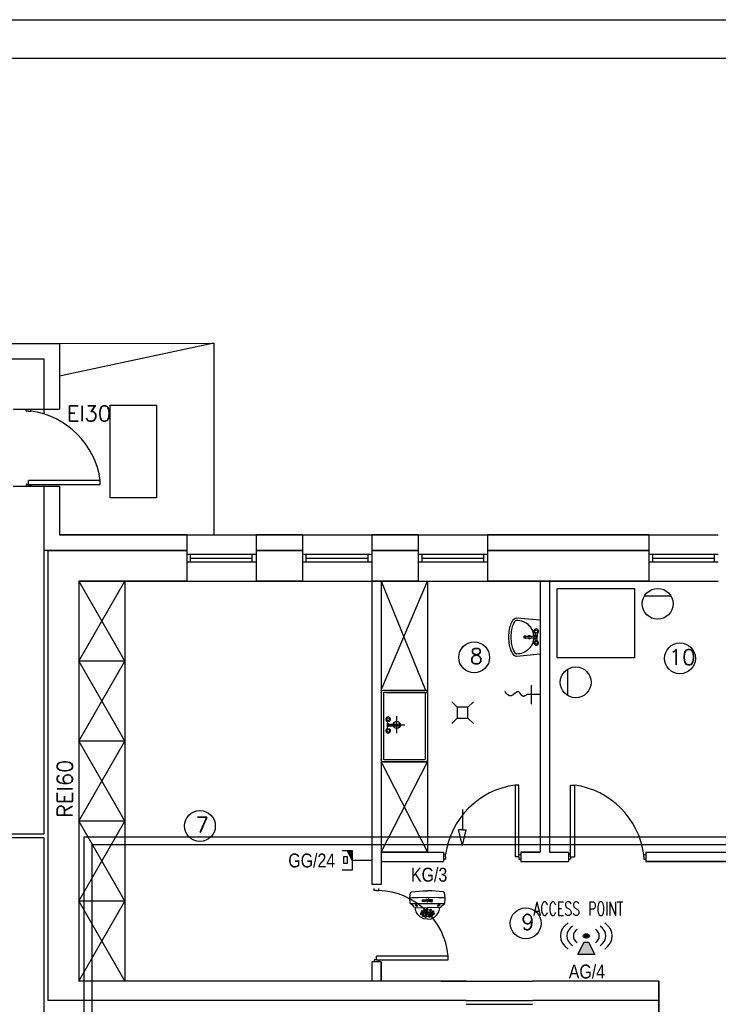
# Model space of a CAD drawing. Header units: inches. Extents: x 6268 to 12323, y 5221 to 42059.
# Tile 57 of 98: x 8529 to 9435, y 22255 to 23531. Entities that reach past the tile are written whole.
import ezdxf
from ezdxf.enums import TextEntityAlignment as Align

# ---------------------------------------------------------------- set-up
doc = ezdxf.new("R2010")
doc.units = ezdxf.units.IN
doc.header["$MEASUREMENT"] = 0
doc.layers.add('AAT_CCTV', color=30, linetype='Continuous')
doc.layers.add('CP_LINENORM', color=253, linetype='Continuous')
doc.styles.add('CP_ATTR', font='romans.shx')
doc.styles.get("Standard").update_dxf_attribs({"font": 'txt.shx'})

# ---------------------------------------------------------------- blocks, each defined once
blk = doc.blocks.new('AAT_KOPUŁKA WANDAL.')
for points in [[(136, -97), (106, -93), (76, -53), (38, -21), (0, 0), (-7, 149), (9, 280), (40, 307), (144, 319), (342, 328), (450, 328)], [(767, -97), (796, -93), (826, -53), (864, -21), (902, 0), (909, 149), (894, 280), (863, 307), (759, 319), (560, 328), (452, 328)], [(-7, 149), (51, 157), (207, 161), (457, 166), (742, 161), (861, 158), (909, 149)], [(0, 0), (194, 0), (553, 3), (902, 0)], [(410, 113), (436, 113), (452, 84)], [(410, 113), (443, 47), (451, 47)], [(493, 113), (467, 113), (452, 84)], [(493, 113), (460, 47), (452, 47)], [(450, -398), (360, -390), (264, -343), (197, -283), (157, -211), (139, -139), (136, -97), (450, -105)], [(452, -398), (542, -390), (639, -343), (705, -283), (745, -211), (763, -139), (767, -97), (452, -105)]]:
    blk.add_lwpolyline(points)
for points in [[(318, 55), (318, 100), (332, 100), (350, 80), (350, 100), (369, 100), (369, 55), (350, 55), (335, 70), (335, 55)], [(492, 100), (492, 63), (503, 55), (524, 55), (533, 64), (533, 100), (519, 100), (519, 72), (512, 66), (508, 72), (508, 100)], [(578, 90), (570, 99), (550, 100), (540, 88), (540, 79), (566, 73), (565, 64), (549, 63), (544, 71), (540, 66), (538, 59), (544, 55), (573, 55), (577, 65), (576, 73), (567, 82), (551, 84), (550, 89), (562, 89), (569, 87), (577, 85)], [(144, -39), (161, -55), (177, -65), (190, -64), (191, -54), (179, -40), (163, -30), (146, -24), (139, -24), (137, -29), (140, -36)], [(307, -260), (300, -247), (288, -241), (272, -245), (267, -258), (272, -270), (281, -277), (296, -277), (303, -273), (307, -265)], [(330, -205), (321, -192), (309, -186), (293, -190), (287, -205), (292, -221), (303, -228), (320, -228), (329, -220), (331, -211)], [(361, -256), (355, -242), (343, -237), (326, -240), (321, -253), (326, -265), (335, -272), (351, -272), (357, -268), (361, -260)], [(389, -163), (380, -149), (368, -144), (352, -147), (346, -163), (351, -179), (362, -185), (379, -185), (388, -177), (390, -169)], [(400, -219), (391, -206), (379, -201), (363, -204), (357, -220), (363, -236), (373, -242), (390, -242), (399, -234), (401, -226)], [(447, -253), (421, -258), (401, -273), (392, -286), (391, -305), (405, -321), (430, -330), (449, -331), (474, -328), (499, -312), (508, -295), (505, -280), (488, -262), (462, -255)], [(446, -126), (435, -131), (427, -143), (424, -154), (427, -169), (434, -178), (448, -182), (462, -177), (470, -159), (469, -143), (462, -135), (454, -127)], [(447, -188), (433, -193), (428, -202), (426, -218), (432, -228), (442, -232), (459, -231), (468, -219), (470, -209), (463, -196), (456, -191)], [(500, -219), (508, -206), (520, -201), (537, -204), (543, -220), (537, -236), (527, -242), (510, -242), (500, -234), (499, -226)], [(511, -163), (520, -149), (532, -144), (548, -147), (554, -163), (548, -179), (538, -185), (521, -185), (512, -177), (510, -169)], [(539, -256), (545, -242), (557, -237), (573, -240), (578, -253), (574, -265), (565, -272), (549, -272), (542, -268), (539, -260)], [(570, -205), (579, -192), (591, -186), (607, -190), (613, -205), (608, -221), (597, -228), (580, -228), (571, -220), (569, -211)], [(593, -260), (600, -247), (611, -241), (628, -245), (633, -258), (628, -270), (619, -277), (603, -277), (597, -273), (593, -265)], [(758, -39), (741, -55), (726, -65), (712, -64), (712, -54), (723, -40), (739, -30), (756, -24), (763, -24), (765, -29), (762, -36)], [(358, -307), (351, -293), (340, -288), (323, -291), (318, -304), (323, -316), (332, -323), (348, -324), (354, -319), (358, -311)], [(400, -334), (390, -332), (374, -333), (370, -339), (374, -345), (387, -351), (403, -354), (416, -351), (418, -344), (411, -339)], [(452, -275), (433, -277), (418, -286), (417, -296), (419, -307), (430, -314), (447, -316), (470, -313), (482, -302), (483, -287), (468, -276)], [(500, -334), (510, -332), (525, -333), (530, -339), (526, -345), (512, -351), (497, -354), (484, -351), (482, -344), (489, -339)], [(542, -307), (548, -293), (560, -288), (577, -291), (582, -304), (577, -316), (568, -323), (552, -324), (546, -319), (542, -311)]]:
    blk.add_lwpolyline(points, close=True)
for centre, major_axis, ratio in [((394, 78), (0, -22.5), 0.882988), ((393, 78), (0, -9.47), 0.904762)]:
    blk.add_ellipse(centre, major_axis=major_axis, ratio=ratio)
blk = doc.blocks.new('CPEL_D181')
h = blk.add_hatch(color=256)
h.paths.add_polyline_path([(-0.2, -0.5), (-0.2, -0.4), (0, -0.4)])
h.paths.add_polyline_path([(-0.092, -0.418), (-0.092, -0.418), (-0.092, -0.418), (-0.092, -0.418)], flags=24)
h.paths.add_polyline_path([(-0.092, -0.418), (-0.092, -0.419), (-0.092, -0.419), (-0.092, -0.418)], flags=24)
h.paths.add_polyline_path([(-0.092, -0.418), (-0.092, -0.418), (-0.091, -0.418), (-0.091, -0.418)], flags=24)
h.paths.add_polyline_path([(-0.092, -0.418), (-0.092, -0.418), (-0.091, -0.418), (-0.091, -0.418)], flags=24)
h.paths.add_polyline_path([(-0.092, -0.418), (-0.092, -0.419), (-0.091, -0.419), (-0.091, -0.418)], flags=24)
h.paths.add_polyline_path([(-0.092, -0.418), (-0.092, -0.418), (-0.092, -0.418), (-0.092, -0.418)], flags=24)
h.paths.add_polyline_path([(-0.092, -0.419), (-0.092, -0.419), (-0.091, -0.419), (-0.091, -0.419)], flags=24)
h.paths.add_polyline_path([(-0.092, -0.419), (-0.092, -0.419), (-0.092, -0.419), (-0.092, -0.419)], flags=24)
h.paths.add_polyline_path([(-0.092, -0.419), (-0.092, -0.419), (-0.091, -0.419), (-0.091, -0.419)], flags=24)
h.paths.add_polyline_path([(-0.092, -0.418), (-0.092, -0.419), (-0.091, -0.419), (-0.091, -0.418)], flags=24)
h.paths.add_polyline_path([(-0.092, -0.418), (-0.092, -0.418), (-0.092, -0.418), (-0.092, -0.418)], flags=24)
h.paths.add_polyline_path([(-0.092, -0.418), (-0.092, -0.418), (-0.091, -0.418), (-0.091, -0.418)], flags=24)
for p, q in [((0, 0), (0, -0.4)), ((-0.2, -0.6), (-0.2, -0.4)), ((-0.2, -0.4), (0.2, -0.4)), ((0, -0.4), (-0.2, -0.5)), ((0.2, -0.4), (0.2, -0.6))]:
    blk.add_line(p, q)
blk.add_lwpolyline([(-0.075, -0.5), (0.067, -0.5), (0.067, -0.567), (-0.075, -0.567)], close=True)
at = {"linetype": 'ByBlock', "style": 'CP_ATTR', "flags": 9}
for tag, p in [('NAME', (-0.092, -0.418)), ('GROUP', (-0.092, -0.418)), ('NUMBER', (-0.092, -0.418)), ('PRODUCER', (-0.092, -0.418)), ('ARTICLE', (-0.092, -0.418)), ('CHARACTER', (-0.092, -0.418)), ('VOLTAGE', (-0.092, -0.419)), ('WEIGHT', (-0.092, -0.418)), ('OTHER', (-0.092, -0.418)), ('PRODUCT-TYPE', (-0.092, -0.419)), ('ORDER-NO', (-0.092, -0.419)), ('POWER', (-0.092, -0.419))]:
    blk.add_attdef(tag, text='', height=0.00005, dxfattribs=at).set_placement(p, align=Align.MIDDLE_LEFT)
blk = doc.blocks.new('CPEL_1090')
h = blk.add_hatch(color=256)
edge = h.paths.add_edge_path()
edge.add_arc((0, 0), 0.0707, 0, 360)
blk.add_hatch(color=256).paths.add_polyline_path([(-0.05, -0.2), (0.05, -0.2), (0.2, -0.6), (-0.2, -0.6)])
blk.add_lwpolyline([(-0.05, -0.2), (0.05, -0.2), (0.2, -0.6), (-0.2, -0.6), (-0.05, -0.2)])
blk.add_circle((0, 0), 0.0707)
for radius, start, end in [(0.6, 135, 225), (0.45, 135, 225), (0.45, 315, 45), (0.6, 315, 45), (0.3, 135, 225), (0.3, 315, 45)]:
    blk.add_arc((0, 0), radius, start, end)
at = {"linetype": 'ByBlock', "style": 'CP_ATTR', "flags": 9}
for tag, p in [('NAME', (-0.092, -0.018)), ('GROUP', (-0.092, -0.018)), ('NUMBER', (-0.092, -0.018)), ('PRODUCER', (-0.092, -0.018)), ('ARTICLE', (-0.092, -0.018)), ('CHARACTER', (-0.092, -0.018)), ('VOLTAGE', (-0.092, -0.019)), ('WEIGHT', (-0.092, -0.018)), ('OTHER', (-0.092, -0.018)), ('PRODUCT-TYPE', (-0.092, -0.019)), ('ORDER-NO', (-0.092, -0.019)), ('POWER', (-0.092, -0.019))]:
    blk.add_attdef(tag, text='', height=0.00005, dxfattribs=at).set_placement(p, align=Align.MIDDLE_LEFT)

msp = doc.modelspace()

# ---------------------------------------------------------------- linework, layer by layer
at = {"linetype": 'Continuous'}
msp.add_line((6468.073, 23480.607), (12118.073, 23480.607), dxfattribs=at)
for p, q in [((8385.543, 23111.204), (8580.543, 23111.204)), ((8580.543, 23111.204), (8780.542, 23111.787)), ((8780.542, 23111.787), (8580.543, 23068.704)), ((8580.543, 23111.204), (8580.543, 23026.204)), ((8780.542, 23111.787), (8780.542, 22863.204)), ((8385.543, 23091.204), (8560.543, 23091.204)), ((8560.543, 23091.204), (8560.543, 23019.881)), ((8520.543, 23026.204), (8580.543, 23026.204)), ((8537.543, 23023.704), (8537.543, 23026.204)), ((8540.543, 23023.704), (8537.543, 23023.704)), ((8540.543, 23023.704), (8543.543, 23023.704)), ((8543.543, 23023.704), (8543.543, 23026.204)), ((8646.434, 22911.314), (8646.434, 23031.314)), ((8646.434, 23031.314), (8706.434, 23031.314)), ((8706.434, 23031.314), (8706.434, 22911.314)), ((8540.543, 22928.704), (8540.543, 22933.704)), ((8633.543, 22933.704), (8540.543, 22933.704)), ((8633.543, 22928.704), (8633.543, 22933.704)), ((8520.543, 22926.204), (8580.543, 22926.204)), ((8540.543, 22928.704), (8537.543, 22928.704)), ((8537.543, 22928.704), (8537.543, 22926.204)), ((8543.543, 22926.204), (8537.543, 22926.204)), ((8540.543, 22928.704), (8543.543, 22928.704)), ((8543.543, 22928.704), (8543.543, 22926.204)), ((8543.543, 22928.704), (8633.543, 22928.704)), ((8560.543, 22926.204), (8560.543, 22476.204)), ((8580.543, 22926.204), (8580.543, 22863.204)), ((8706.434, 22911.314), (8646.434, 22911.314)), ((8745.543, 22863.204), (8580.543, 22863.204)), ((8580.543, 22863.204), (8745.543, 22863.204)), ((8580.543, 22863.204), (8745.543, 22863.204)), ((8745.543, 22863.204), (8745.543, 22803.204)), ((8745.543, 22863.204), (8835.543, 22863.204)), ((8895.543, 22863.204), (8835.543, 22863.204)), ((8835.543, 22863.204), (8895.543, 22863.204)), ((8835.543, 22863.204), (8835.543, 22803.204)), ((8895.543, 22863.204), (8895.543, 22803.204)), ((8895.543, 22863.204), (8985.543, 22863.204)), ((9045.543, 22863.204), (8985.543, 22863.204)), ((8985.543, 22863.204), (9045.543, 22863.204)), ((8985.543, 22863.204), (8985.543, 22803.204)), ((9045.543, 22863.204), (9045.543, 22803.204)), ((9045.543, 22863.204), (9135.543, 22863.204)), ((9344.543, 22863.204), (9135.543, 22863.204)), ((9135.543, 22863.204), (9344.543, 22863.204)), ((9135.543, 22863.204), (9135.543, 22803.204)), ((9344.543, 22863.204), (9344.543, 22803.204)), ((9344.543, 22863.204), (9434.543, 22863.204)), ((8565.543, 22843.204), (8560.543, 22843.204)), ((8565.543, 22843.204), (8565.543, 22260.204)), ((8745.543, 22843.204), (8565.543, 22843.204)), ((8565.543, 22843.204), (8745.543, 22843.204)), ((8895.543, 22843.204), (8835.543, 22843.204)), ((8835.543, 22843.204), (8895.543, 22843.204)), ((9045.543, 22843.204), (8985.543, 22843.204)), ((8985.543, 22843.204), (9045.543, 22843.204)), ((9344.543, 22843.204), (9135.543, 22843.204)), ((9135.543, 22843.204), (9344.543, 22843.204)), ((8745.543, 22838.204), (8835.543, 22838.204)), ((8750.543, 22828.204), (8750.543, 22838.204)), ((8750.543, 22833.204), (8830.543, 22833.204)), ((8830.543, 22828.204), (8830.543, 22838.204)), ((8895.543, 22838.204), (8985.543, 22838.204)), ((8900.543, 22828.204), (8900.543, 22838.204)), ((8900.543, 22833.204), (8980.543, 22833.204)), ((8980.543, 22828.204), (8980.543, 22838.204)), ((9045.543, 22838.204), (9135.543, 22838.204)), ((9050.543, 22828.204), (9050.543, 22838.204)), ((9050.543, 22833.204), (9130.543, 22833.204)), ((9130.543, 22828.204), (9130.543, 22838.204)), ((9344.543, 22838.204), (9434.543, 22838.204)), ((9349.543, 22828.204), (9349.543, 22838.204)), ((9349.543, 22833.204), (9429.543, 22833.204)), ((9429.543, 22828.204), (9429.543, 22838.204)), ((8745.543, 22828.204), (8835.543, 22828.204)), ((8745.543, 22828.204), (8750.543, 22828.204)), ((8895.543, 22828.204), (8985.543, 22828.204)), ((8895.543, 22828.204), (8900.543, 22828.204)), ((9045.543, 22828.204), (9135.543, 22828.204)), ((9045.543, 22828.204), (9050.543, 22828.204)), ((9344.543, 22828.204), (9434.543, 22828.204)), ((9344.543, 22828.204), (9349.543, 22828.204)), ((8605.543, 22803.204), (8605.543, 22538.204)), ((8745.543, 22803.204), (8605.543, 22803.204)), ((8605.543, 22803.204), (8745.543, 22803.204)), ((8605.543, 22803.204), (8745.543, 22803.204)), ((8605.543, 22803.204), (8665.543, 22803.204)), ((8605.543, 22699.604), (8665.543, 22803.204)), ((8605.543, 22803.204), (8665.543, 22699.604)), ((8665.543, 22803.204), (8665.543, 22285.204)), ((8665.543, 22803.204), (8665.543, 22699.604)), ((8745.543, 22803.204), (8835.543, 22803.204)), ((8895.543, 22803.204), (8835.543, 22803.204)), ((8835.543, 22803.204), (8895.543, 22803.204)), ((8835.543, 22803.204), (8895.543, 22803.204)), ((8895.543, 22803.204), (8985.543, 22803.204)), ((9045.543, 22803.204), (8985.543, 22803.204)), ((8985.543, 22803.204), (9045.543, 22803.204)), ((8985.543, 22803.204), (8985.543, 22410.204)), ((8997.543, 22803.204), (8997.543, 22410.204)), ((8997.543, 22803.204), (9045.543, 22803.204)), ((8997.543, 22662.134), (9057.543, 22803.204)), ((8997.543, 22803.204), (9054.874, 22662.115)), ((9045.543, 22803.204), (9135.543, 22803.204)), ((9057.543, 22803.204), (9057.543, 22452.204)), ((9057.543, 22803.204), (9057.543, 22686.204)), ((9344.543, 22803.204), (9135.543, 22803.204)), ((9135.543, 22803.204), (9344.543, 22803.204)), ((9203.543, 22803.204), (9203.543, 22452.204)), ((9215.543, 22803.204), (9215.543, 22452.204)), ((9344.543, 22803.204), (9434.543, 22803.204)), ((9338.833, 22784.271), (9373.063, 22784.271)), ((9184.34, 22729.624), (9183.46, 22729.624)), ((9197.304, 22731.724), (9197.668, 22736.574)), ((9197.668, 22725.174), (9197.304, 22730.025)), ((9199.413, 22736.574), (9199.777, 22731.724)), ((9199.413, 22725.174), (9199.777, 22730.025)), ((8665.543, 22699.604), (8605.543, 22699.604)), ((8605.543, 22596.004), (8665.543, 22699.604)), ((8605.543, 22699.604), (8665.543, 22596.004)), ((9239.414, 22655.183), (9239.414, 22689.412)), ((9192.559, 22643.979), (9192.559, 22668.686)), ((9000.543, 22662.134), (9057.543, 22662.134)), ((9000.543, 22658.384), (9000.543, 22617.134)), ((9054.543, 22659.134), (9001.293, 22659.134)), ((9003.543, 22659.134), (9056.793, 22659.134)), ((9054.543, 22658.384), (9054.543, 22617.134)), ((9057.543, 22659.134), (9057.543, 22617.134)), ((9203.543, 22656.333), (9186.274, 22656.333)), ((9089.062, 22646.97), (9096.062, 22639.97)), ((9110.062, 22639.97), (9096.062, 22639.97)), ((9096.062, 22639.97), (9096.062, 22625.97)), ((9117.062, 22646.97), (9110.062, 22639.97)), ((9110.062, 22632.97), (9110.062, 22639.97)), ((9110.062, 22625.97), (9110.062, 22639.97)), ((9017.793, 22606.227), (9017.793, 22628.31)), ((9089.062, 22618.97), (9096.062, 22625.97)), ((9096.062, 22625.97), (9110.062, 22625.97)), ((9117.062, 22618.97), (9110.062, 22625.97)), ((9000.543, 22617.134), (9000.543, 22572.884)), ((9000.543, 22617.134), (9000.543, 22572.884)), ((9005.671, 22622.664), (9005.307, 22617.813)), ((9005.307, 22616.114), (9005.671, 22611.263)), ((9006.564, 22617.134), (9028.399, 22617.134)), ((9020.743, 22618.214), (9021.623, 22618.214)), ((9054.543, 22617.134), (9054.543, 22572.884)), ((9057.543, 22617.134), (9057.543, 22572.134)), ((8665.543, 22596.004), (8605.543, 22596.004)), ((8605.543, 22492.404), (8665.543, 22596.004)), ((8605.543, 22596.004), (8665.543, 22492.404)), ((9057.543, 22569.204), (8997.543, 22569.204)), ((8997.543, 22452.204), (9057.543, 22569.204)), ((8997.543, 22569.204), (9057.543, 22452.204)), ((9000.543, 22569.134), (9057.543, 22569.134)), ((9001.293, 22572.134), (9053.793, 22572.134)), ((8605.543, 22538.204), (8605.543, 22285.204)), ((9176.043, 22539.204), (9171.043, 22539.204)), ((9171.043, 22539.204), (9171.043, 22446.204)), ((9176.043, 22449.204), (9176.043, 22539.204)), ((9243.043, 22449.204), (9243.043, 22539.204)), ((9243.043, 22539.204), (9248.043, 22539.204)), ((9248.043, 22539.204), (9248.043, 22446.204)), ((9102.929, 22507.616), (9102.929, 22481.059)), ((8665.543, 22492.404), (8605.543, 22492.404)), ((8605.543, 22388.804), (8665.543, 22492.404)), ((8605.543, 22492.404), (8665.543, 22388.804)), ((7953.543, 22476.204), (8560.543, 22476.204)), ((9102.929, 22481.059), (9097.929, 22481.059)), ((9102.929, 22461.059), (9097.929, 22481.059)), ((9102.929, 22481.059), (9107.929, 22481.059)), ((9102.929, 22461.059), (9107.929, 22481.059)), ((7953.543, 22471.204), (8560.543, 22471.204)), ((8560.543, 22471.204), (8560.543, 22133.204)), ((8997.543, 22452.204), (9078.543, 22452.204)), ((9057.543, 22452.204), (8997.543, 22452.204)), ((9078.543, 22452.204), (9078.543, 22440.204)), ((9081.043, 22449.204), (9078.543, 22449.204)), ((9081.043, 22446.204), (9081.043, 22449.204)), ((9176.043, 22446.204), (9176.043, 22449.204)), ((9176.043, 22449.204), (9178.543, 22449.204)), ((9178.543, 22452.204), (9203.543, 22452.204)), ((9203.543, 22452.204), (9178.543, 22452.204)), ((9178.543, 22452.204), (9178.543, 22440.204)), ((9178.543, 22449.204), (9178.543, 22443.204)), ((9215.543, 22452.204), (9240.543, 22452.204)), ((9215.543, 22452.204), (9240.543, 22452.204)), ((9240.543, 22452.204), (9240.543, 22440.204)), ((9243.043, 22449.204), (9240.543, 22449.204)), ((9240.543, 22449.204), (9240.543, 22443.204)), ((9243.043, 22446.204), (9243.043, 22449.204)), ((9338.043, 22446.204), (9338.043, 22449.204)), ((9338.043, 22449.204), (9340.543, 22449.204)), ((9340.543, 22452.204), (9552.543, 22452.204)), ((9340.543, 22452.204), (9340.543, 22440.204)), ((8997.543, 22440.204), (9078.543, 22440.204)), ((9081.043, 22443.204), (9078.543, 22443.204)), ((9081.043, 22446.204), (9081.043, 22443.204)), ((9176.043, 22446.204), (9171.043, 22446.204)), ((9176.043, 22446.204), (9176.043, 22443.204)), ((9176.043, 22443.204), (9178.543, 22443.204)), ((9178.543, 22440.204), (9240.543, 22440.204)), ((9243.043, 22443.204), (9240.543, 22443.204)), ((9243.043, 22446.204), (9248.043, 22446.204)), ((9243.043, 22446.204), (9243.043, 22443.204)), ((9338.043, 22446.204), (9338.043, 22443.204)), ((9338.043, 22443.204), (9340.543, 22443.204)), ((9475.543, 22440.204), (9340.543, 22440.204)), ((9340.543, 22440.204), (9552.543, 22440.204)), ((9395.543, 22440.204), (9343.543, 22440.204)), ((8997.543, 22410.204), (8985.543, 22410.204)), ((8988.543, 22402.704), (8988.543, 22405.204)), ((8991.543, 22402.704), (8988.543, 22402.704)), ((8991.543, 22402.704), (8994.543, 22402.704)), ((8994.543, 22402.704), (8994.543, 22405.204)), ((8665.543, 22388.804), (8605.543, 22388.804)), ((8605.543, 22285.204), (8665.543, 22388.804)), ((8605.543, 22388.804), (8665.543, 22285.204)), ((8985.543, 22310.204), (8985.543, 22285.204)), ((8997.543, 22310.204), (8985.543, 22310.204)), ((8991.543, 22312.704), (8988.543, 22312.704)), ((8988.543, 22312.704), (8988.543, 22310.204)), ((8994.543, 22310.204), (8988.543, 22310.204)), ((8991.543, 22312.704), (8991.543, 22317.704)), ((9084.543, 22317.704), (8991.543, 22317.704)), ((8991.543, 22312.704), (8994.543, 22312.704)), ((8994.543, 22312.704), (8994.543, 22310.204)), ((8994.543, 22312.704), (9084.543, 22312.704)), ((8997.543, 22310.204), (8997.543, 22285.204)), ((8997.543, 22285.204), (8997.543, 22310.204)), ((9084.543, 22312.704), (9084.543, 22317.704)), ((9075.543, 22285.204), (8605.543, 22285.204)), ((8665.543, 22285.204), (8605.543, 22285.204)), ((9107.543, 22285.204), (9075.543, 22285.204)), ((9075.543, 22285.204), (9107.543, 22285.204)), ((9107.543, 22285.204), (9193.543, 22285.204)), ((9231.543, 22285.204), (9193.543, 22285.204)), ((9357.543, 22285.204), (9231.543, 22285.204)), ((9357.543, 22217.204), (9357.543, 22285.204)), ((9107.543, 22260.204), (8565.543, 22260.204)), ((9107.543, 22260.204), (9193.543, 22260.204)), ((9357.543, 22260.204), (9193.543, 22260.204)), ((9107.543, 22255.204), (9193.543, 22255.204))]:
    msp.add_line(p, q)
msp.add_lwpolyline([(9225.818, 22793.795), (9325.818, 22793.795), (9325.818, 22703.888), (9225.818, 22703.888)], close=True)
for points in [[(9173.584, 22755.856), (9203.543, 22753.115), (9203.543, 22708.633), (9173.584, 22705.893, -0.02280923), (9173.176, 22705.874, -0.20345275), (9169.959, 22707.24, -0.09716323), (9166.105, 22713.196, -0.05413092), (9164.015, 22720.68, -0.04107152), (9163.176, 22730.874, -0.04107152), (9164.015, 22741.068, -0.05413092), (9166.105, 22748.552, -0.09716323), (9169.959, 22754.508, -0.20345275), (9173.176, 22755.874, -0.20345275)], [(9173.31, 22708.88, -0.02280923), (9173.176, 22708.874, -0.20345275), (9172.117, 22709.324, -0.09716323), (9168.89, 22714.311, -0.05413092), (9166.975, 22721.171, -0.04107152), (9166.176, 22730.874, -0.04107152), (9166.975, 22740.578, -0.05413092), (9168.89, 22747.438, -0.09716323), (9172.117, 22752.424, -0.20345275), (9173.176, 22752.874, -0.0984914), (9181.595, 22751.199, -0.0984914), (9188.732, 22746.43, -0.0984914), (9193.501, 22739.293, -0.0984914), (9195.176, 22730.874, -0.0984914), (9193.501, 22722.455, -0.0984914), (9188.732, 22715.318, -0.0984914), (9181.595, 22710.549, -0.0984914), (9173.176, 22708.874)], [(9184.34, 22732.124), (9183.46, 22732.124, 0.10454597), (9183.016, 22732.03, 0.10079648), (9182.633, 22731.758, 0.09591072), (9182.381, 22731.356, 0.09272045), (9182.29, 22730.874, 0.09272045), (9182.381, 22730.392, 0.09591072), (9182.633, 22729.99, 0.10079648), (9183.016, 22729.718)], [(9183.17, 22730.874, 0.09272045), (9183.261, 22730.392, 0.09591072), (9183.513, 22729.99, 0.10079648), (9183.896, 22729.718)], [(9183.896, 22732.03, 0.10079648), (9183.513, 22731.758, 0.09591072), (9183.261, 22731.356)], [(9185.198, 22731.724, 0.00914131), (9185.168, 22731.758, 0.10079648), (9184.784, 22732.03, 0.10454597), (9184.34, 22732.124, 0.10454597), (9183.896, 22732.03)], [(9183.896, 22729.718, 0.10454597), (9184.34, 22729.624, 0.10454597), (9184.784, 22729.718, 0.10079648), (9185.168, 22729.99)], [(9184.058, 22730.084, 0.10454597), (9184.34, 22730.024), (9198.54, 22730.024, 1), (9198.54, 22731.724), (9184.34, 22731.724, 0.10454597), (9184.058, 22731.664)], [(9021.025, 22617.754, 0.10454597), (9020.743, 22617.814), (9006.543, 22617.814, 1), (9006.543, 22616.114), (9020.743, 22616.114, 0.10454597), (9021.025, 22616.173)], [(9019.886, 22616.114, 0.00914131), (9019.916, 22616.08, 0.10079648), (9020.299, 22615.807, 0.10454597), (9020.743, 22615.714, 0.10454597), (9021.187, 22615.807)], [(9021.187, 22618.12, 0.10454597), (9020.743, 22618.214, 0.10454597), (9020.299, 22618.12, 0.10079648), (9019.916, 22617.848)], [(9020.743, 22615.714), (9021.623, 22615.714, 0.10454597), (9022.067, 22615.807, 0.10079648), (9022.451, 22616.08, 0.09591072), (9022.703, 22616.481, 0.09272045), (9022.793, 22616.964, 0.09272045), (9022.703, 22617.446, 0.09591072), (9022.451, 22617.848, 0.10079648), (9022.067, 22618.12)], [(9021.913, 22616.964, 0.09272045), (9021.823, 22617.446, 0.09591072), (9021.571, 22617.848, 0.10079648), (9021.187, 22618.12)], [(9021.187, 22615.807, 0.10079648), (9021.571, 22616.08, 0.09591072), (9021.823, 22616.481)]]:
    msp.add_lwpolyline(points, format="xyb")
msp.add_lwpolyline([(9357.543, 22285.204), (9357.543, 22217.204)])
for centre, radius in [((9355.948, 22773.923), 20), ((9198.54, 22738.374), 2), ((9118.118, 22704.608), 20), ((9198.54, 22723.374), 2), ((9384.799, 22703.317), 20), ((9249.762, 22672.297), 20), ((9006.543, 22624.464), 2), ((9017.793, 22617.134), 4.65), ((9006.543, 22609.464), 2), ((8762.62, 22486.182), 20), ((9184.973, 22360.178), 20)]:
    msp.add_circle(centre, radius)
for centre, radius, start, end in [((8528.952, 22919.113), 105.604, 7.942007, 82.057993), ((9198.54, 22738.374), 3, 288.479544, 251.520456), ((9183.46, 22730.721), 1.097, 246.126548, 270), ((9184.504, 22730.874), 1.334, 158.810629, 180), ((9184.504, 22730.874), 0.934, 158.810629, 180), ((9184.504, 22730.874), 0.934, 180, 201.189371), ((9184.424, 22730.905), 0.848, 136.896534, 158.810629), ((9184.424, 22730.843), 0.848, 201.189371, 223.103466), ((9184.373, 22730.953), 0.778, 113.873452, 136.896534), ((9184.373, 22730.795), 0.778, 223.103466, 246.126548), ((9184.256, 22730.843), 1.248, 316.896534, 318.991514), ((9189.676, 22730.874), 2, 25.150661, 154.849339), ((9189.676, 22730.874), 2, 205.150661, 334.849339), ((9198.54, 22730.874), 1.5, 214.518103, 145.481897), ((9198.54, 22723.374), 3, 108.479544, 71.520456), ((9006.543, 22624.464), 3, 288.479544, 251.520456), ((9006.543, 22616.964), 1.5, 34.518103, 325.481897), ((9020.827, 22616.995), 1.248, 136.896534, 138.991514), ((9020.71, 22617.043), 0.778, 43.103466, 66.126548), ((9020.71, 22616.885), 0.778, 293.873452, 316.896534), ((9020.659, 22616.995), 0.848, 21.189371, 43.103466), ((9020.659, 22616.933), 0.848, 316.896534, 338.810629), ((9020.579, 22616.964), 0.934, 0, 21.189371), ((9020.579, 22616.964), 0.934, 338.810629, 0), ((9021.623, 22617.117), 1.097, 66.126548, 90), ((9020.579, 22616.964), 1.334, 338.810629, 0), ((9006.543, 22609.464), 3, 108.479544, 71.520456), ((9185.635, 22434.613), 105.604, 97.942007, 172.057986), ((9233.452, 22434.613), 105.604, 7.942014, 82.057993), ((8990.536, 22308.314), 94.475, 5.704266, 87.568884)]:
    msp.add_arc(centre, radius, start, end)
at = {"extrusion": (0, 0, -1)}
for centre, radius, start, end in [((-9000.543, 22659.134), 3, 0, 90), ((-9001.293, 22658.384), 0.75, 0, 90), ((-9053.793, 22658.384), 0.75, 90, 180), ((-9054.543, 22659.134), 3, 90, 180), ((-9000.543, 22572.134), 3, 270, 0), ((-9001.293, 22572.884), 0.75, 270, 0), ((-9053.793, 22572.884), 0.75, 180, 270), ((-9054.543, 22572.134), 3, 180, 270)]:
    msp.add_arc(centre, radius, start, end, dxfattribs=at)
msp.add_spline([(9186.274, 22656.333), (9181.586, 22654.08), (9175.901, 22660.025), (9166.118, 22654.608), (9157.789, 22660.289)], degree=3)
at = {"layer": 'AAT_CCTV'}
for p, q in [((8612.75, 21194.039), (8612.75, 22472.204)), ((8612.75, 22472.204), (9537.543, 22472.204)), ((8622.75, 22462.204), (8622.75, 21194.039)), ((8622.75, 22462.204), (9547.543, 22462.204))]:
    msp.add_line(p, q, dxfattribs=at)
at = {"layer": 'CP_LINENORM', "linetype": 'Continuous'}
msp.add_line((6268.073, 23530.607), (12168.073, 23530.607), dxfattribs=at)

# ---------------------------------------------------------------- block references
at = {"layer": 'AAT_CCTV', "xscale": 64, "yscale": 64, "zscale": 64, "rotation": 270}
msp.add_blockref('CPEL_D181', (8985.543, 22441.69), dxfattribs=at)
at = {"layer": 'AAT_CCTV'}
for name, p, xscale, yscale, zscale in [('AAT_KOPUŁKA WANDAL.', (9035.054, 22385.581), 0.05, 0.05, 0.05), ('CPEL_1090', (9263.491, 22343.764), 56, 40, 39)]:
    msp.add_blockref(name, p, dxfattribs=dict(at, xscale=xscale, yscale=yscale, zscale=zscale))

# ---------------------------------------------------------------- texts
at = {"char_height": 20, "attachment_point": 1}
for s, width, insert in [('EI30', 37.21157, (8590.102, 23030.521)), ('8', 68.36029, (9112.36, 22716.232)), ('10', 68.36029, (9370.45, 22714.941)), ('7', 68.36029, (8756.862, 22497.806)), ('9', 68.36029, (9179.215, 22371.801))]:
    msp.add_mtext_dynamic_manual_height_columns(s, width=width, gutter_width=12.5, heights=[-20], dxfattribs=dict(at, insert=insert))
at = {"insert": (8577.617, 22496.596), "char_height": 20, "attachment_point": 1, "rotation": 90}
msp.add_mtext_dynamic_manual_height_columns('REI60', width=37.21157, gutter_width=12.5, heights=[-20], dxfattribs=at)
at = {"layer": 'AAT_CCTV', "width": 0.66}
msp.add_text('ACCESS POINT', height=18, dxfattribs=at).set_placement((9194.77, 22370.048))
at = {"layer": 'AAT_CCTV', "char_height": 18, "attachment_point": 1}
for s, insert in [('{\\fArial Narrow|b0|i0|c238|p34;GG/24}', (8877.193, 22450.521)), ('{\\fArial Narrow|b0|i0|c238|p34;KG/3}', (9036.229, 22432.071)), ('{\\fArial Narrow|b0|i0|c238|p34;AG/4}', (9240.738, 22306.656))]:
    msp.add_mtext(s, dxfattribs=dict(at, insert=insert))

doc.saveas('drawing.dxf')
